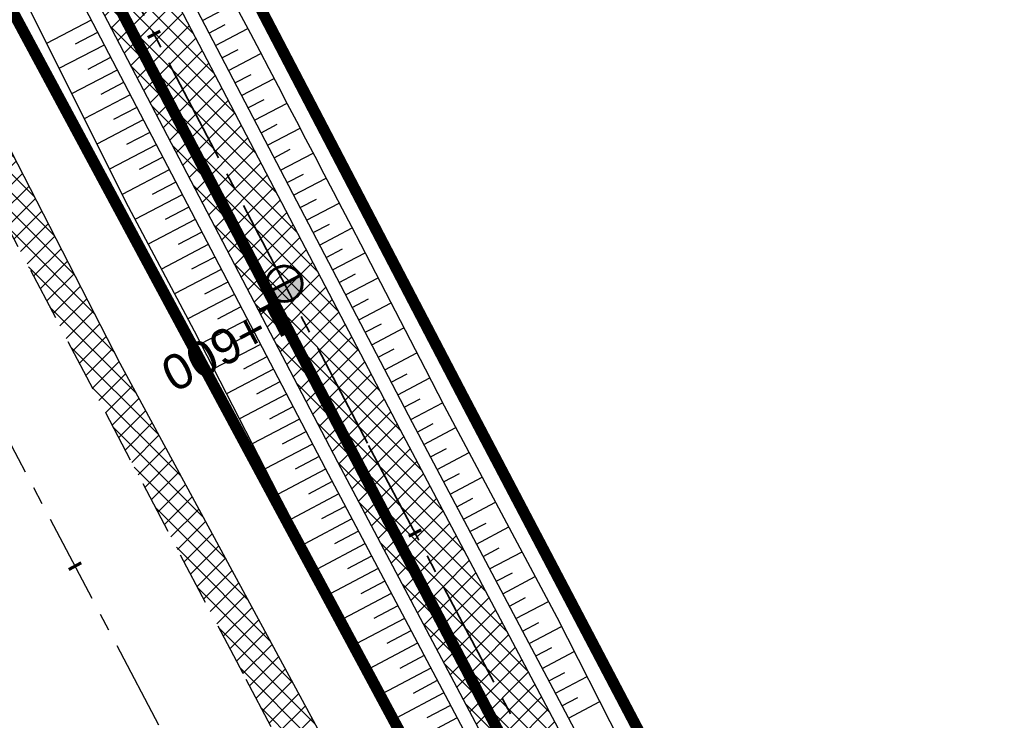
# Model space of a CAD drawing. Header units: metres. Extents: x 7529682 to 7533751, y 5721195 to 5727842.
# Tile 112 of 179: x 7530455 to 7530490, y 5726368 to 5726393. Entities that reach past the tile are written whole.
import ezdxf

# ---------------------------------------------------------------- set-up
doc = ezdxf.new("R2010")
doc.units = ezdxf.units.M
for name, pattern in [('817-dzialki-09-05-04$0$HIDDEN', [0.375, 0.25, -0.125]), ('ACAD_ISO05W100', [33, 24, -3, 0, -3, 0, -3]), ('CENTER', [50.8, 31.75, -6.35, 6.35, -6.35]), ('CENTER2', [28.575, 19.05, -3.175, 3.175, -3.175]), ('HIDDEN', [9.525, 6.35, -3.175])]:
    doc.linetypes.add(name, pattern=pattern)
for name, color, linetype in [('C-DROGI-SYTUACJA', 7, 'Continuous'), ('C-DROGI-SYTUACJA-ETYKIETY', 7, 'Continuous'), ('D-hatch-pobocza', 131, 'Continuous'), ('D-pobocza', 60, 'Continuous'), ('D-rowy', 160, 'Continuous'), ('D-skarpa', 2, 'Continuous'), ('D-skarpa-kreskowanie', 2, 'Continuous')]:
    doc.layers.add(name, color=color, linetype=linetype)
for name, color, linetype, lineweight, true_color in [('D-ewidencja-numery', 7, 'Continuous', 50, 0x40ff00), ('D-hatch-ciag-pieszo-rowerowy', 7, 'Continuous', 13, 0xff9f80), ('D-LR-etap-III', 7, '817-dzialki-09-05-04$0$HIDDEN', 50, 0x00008f)]:
    doc.layers.add(name, color=color, linetype=linetype, lineweight=lineweight, true_color=true_color)
for name, color, linetype, lineweight in [('D-krawędzie', 3, 'Continuous', 30), ('D-obrzeża', 2, 'Continuous', 30), ('D-oś', 10, 'CENTER', 30), ('D-pas-drogowy', 7, 'ACAD_ISO05W100', 50)]:
    doc.layers.add(name, color=color, linetype=linetype, lineweight=lineweight)
doc.layers.add('poprzeczki', color=7, linetype='Continuous', true_color=0x0000c7)
doc.styles.get("Standard").update_dxf_attribs({"font": 'arial.ttf'})
pattern_1 = [(45, (0, 0), (-0.33675960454, 0.33675960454), []), (135, (0, 0), (-0.33675960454, -0.33675960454), [])]

# ---------------------------------------------------------------- blocks, each defined once
blk = doc.blocks.new('AeccTickLine')
at = {"color": 0, "linetype": 'ByBlock', "lineweight": -2}
blk.add_line((0, 1), (0, -1), dxfattribs=at)
blk = doc.blocks.new('kilometraz')
at = {"linetype": 'ByBlock', "lineweight": -2}
blk.add_hatch(color=0, dxfattribs=at).paths.add_polyline_path([(0, -0.28125, 0.41421356), (0.28125, 0, 0.41421356), (0, 0.28125)])
at = {"color": 0, "linetype": 'ByBlock', "lineweight": -2}
blk.add_line((0, 0.28125), (0, -0.28125), dxfattribs=at)
blk.add_circle((0, 0), 0.28125, dxfattribs=at)

msp = doc.modelspace()

# ---------------------------------------------------------------- hatches: boundary and pattern name
at = {"layer": 'D-hatch-ciag-pieszo-rowerowy'}
h = msp.add_hatch(dxfattribs=at)
h.set_pattern_fill('ANSI37', color=256, scale=0.15, style=0)
h.set_pattern_definition(pattern_1)
h.paths.add_polyline_path([(7530404.057, 5726502.584), (7530380.911, 5726546.861), (7530371.746, 5726564.106), (7530368.841, 5726564.244), (7530378.7, 5726545.696), (7530401.842, 5726501.425), (7530423.333, 5726460.444), (7530443.712, 5726421.565), (7530466.681, 5726377.574), (7530482.337, 5726347.963), (7530485.291, 5726347.724), (7530468.894, 5726378.737), (7530445.927, 5726422.724), (7530425.547, 5726461.605)])
at = {"layer": 'D-hatch-pobocza'}
h = msp.add_hatch(dxfattribs=at)
h.set_pattern_fill('ANSI37', color=256, scale=0.15, style=0)
h.set_pattern_definition(pattern_1)
h.paths.add_polyline_path([(7530484.05, 5726334.34), (7530471.92, 5726357.11), (7530458.95, 5726381.07), (7530447.57, 5726403.23), (7530435.55, 5726425.46), (7530424.34, 5726446.96), (7530408.22, 5726477.68), (7530396.72, 5726499.26), (7530381.74, 5726527.87), (7530371.44, 5726547.5), (7530359.58, 5726569.81), (7530349.42, 5726588.72), (7530332.29, 5726621.37), (7530323.72, 5726638.05), (7530306.54, 5726670.82), (7530298.56, 5726686.33), (7530287.26, 5726707.54), (7530284.291, 5726713.261), (7530282.67, 5726712.404), (7530284.501, 5726708.94), (7530291.376, 5726695.94), (7530296.046, 5726687.107), (7530304.464, 5726671.187), (7530316.604, 5726648.181), (7530333.058, 5726617.014), (7530350.004, 5726585.006), (7530367.258, 5726552.316), (7530385.763, 5726517.235), (7530404.054, 5726482.546), (7530421.087, 5726450.182), (7530442.442, 5726409.661), (7530463.421, 5726369.85), (7530489.269, 5726320.828), (7530506.412, 5726288.291), (7530524.315, 5726254.784), (7530540.549, 5726224.891), (7530548.273, 5726210.669), (7530551.697, 5726207.035), (7530543.21, 5726222.9), (7530538.34, 5726232.11), (7530533.7, 5726240.35), (7530511.95, 5726280.97), (7530499.24, 5726305.31)])

# ---------------------------------------------------------------- linework, layer by layer
at = {"layer": 'C-DROGI-SYTUACJA', "color": 10, "linetype": 'CENTER2', "lineweight": 35, "ltscale": 0.2}
msp.add_lwpolyline([(7530424.44, 5726461.025), (7530444.82, 5726422.144), (7530467.787, 5726378.156), (7530487.261, 5726341.324), (7530506.418, 5726305.122), (7530526.989, 5726265.744), (7530541.922, 5726236.64), (7530552.763, 5726216.63, 0.020438), (7530554.436, 5726213.822), (7530562.078, 5726202.113, -0.024166), (7530564.031, 5726198.778), (7530567.392, 5726192.349, -0.021495), (7530568.851, 5726189.237), (7530572.059, 5726181.558, 0.022535), (7530573.596, 5726178.299), (7530581.269, 5726163.764, 0.096558), (7530584.871, 5726159.294), (7530589.549, 5726155.354, -0.108108), (7530591.633, 5726152.643), (7530599.06, 5726136.869, -0.193566)], format="xyb", dxfattribs=at)
at = {"layer": 'D-ewidencja-numery', "color": 12, "ltscale": 15, "true_color": 0xc70000}
msp.add_lwpolyline([(7530427.465, 5726462.62), (7530447.928, 5726424.388), (7530471.127, 5726379.921), (7530490.501, 5726343.033), (7530509.499, 5726306.733), (7530529.89, 5726267.244), (7530543.852, 5726238.99), (7530554.809, 5726218.944), (7530559.027, 5726212.223), (7530563.061, 5726206.41), (7530566.934, 5726200.464), (7530569.771, 5726194.902), (7530571.473, 5726191.282), (7530572.839, 5726188.025), (7530575.295, 5726182.035), (7530579.737, 5726173.306), (7530583.3, 5726167.41), (7530583.3, 5726167.41), (7530583.3, 5726167.41)], dxfattribs=at)
at = {"layer": 'D-krawędzie', "linetype": 'HIDDEN', "ltscale": 0.3}
msp.add_lwpolyline([(7530263.782, 5726749.287), (7530270.196, 5726737.096), (7530272.433, 5726732.819), (7530276.009, 5726725.598), (7530279.7, 5726718.02), (7530284.501, 5726708.94), (7530291.376, 5726695.94), (7530296.046, 5726687.107), (7530304.464, 5726671.187), (7530316.604, 5726648.181), (7530333.058, 5726617.014), (7530350.004, 5726585.006), (7530367.258, 5726552.316), (7530385.763, 5726517.235), (7530404.054, 5726482.546), (7530421.087, 5726450.182), (7530442.442, 5726409.661), (7530463.421, 5726369.85), (7530489.269, 5726320.828), (7530506.412, 5726288.291), (7530524.315, 5726254.784), (7530540.549, 5726224.891), (7530548.24, 5726210.73)], dxfattribs=at)
at = {"layer": 'D-LR-etap-III', "ltscale": 10, "flags": 128}
msp.add_lwpolyline([(7531750.474, 5723895.103, 0.4, 0.4, 0), (7531750.505, 5723895.13, 0.4, 0.4, 0), (7531682.71, 5724022.92, 0.4, 0.4, 0), (7531619.177, 5724147.204, 0.4, 0.4, 0), (7531592.309, 5724198.489, 0.4, 0.4, 0), (7531553.264, 5724272.919, 0.4, 0.4, 0), (7531504.02, 5724366.79, 0.4, 0.4, 0), (7531482.09, 5724407.62, 0.4, 0.4, 0), (7531412.35, 5724541.183, 0.4, 0.4, 0), (7531388.464, 5724586.93, 0.4, 0.4, 0), (7531345.12, 5724669.94, 0.4, 0.4, 0), (7531127.66, 5725081.67, 0.4, 0.4, 0), (7531059.253, 5725211.041, 0.4, 0.4, 0), (7531008.007, 5725307.954, 0.4, 0.4, 0), (7530964.182, 5725390.836, 0.4, 0.4, 0), (7530914.557, 5725484.684, 0.4, 0.4, 0), (7530865.243, 5725577.494, 0.4, 0.4, 0), (7530840.085, 5725624.059, 0.4, 0.4, 0), (7530802.56, 5725694.925, 0.4, 0.4, 0), (7530755.54, 5725787.51, 0.4, 0.4, 0), (7530708.718, 5725876.303, 0.4, 0.4, 0), (7530695.12, 5725902.09, 0.4, 0.4, 0), (7530642.914, 5726001.078, 0.4, 0.4, 0), (7530634.935, 5726016.147, 0.4, 0.4, 0), (7530610.82, 5726061.93, 0.4, 0.4, 0), (7530610.82, 5726061.93, 0.4, 0.4, 0), (7530607.21, 5726063.51, 0.4, 0.4, 0), (7530597.42, 5726080.68, 0.4, 0.4, 0), (7530591.16, 5726088.44, 0.4, 0.4, 0), (7530581.28, 5726107.21, 0.4, 0.4, 0), (7530571.29, 5726130.56, 0.4, 0.4, 0), (7530549.555, 5726171.527, 0.4, 0.4, 0), (7530531.014, 5726206.474, 0.4, 0.4, 0), (7530516.461, 5726236.017, 0.4, 0.4, 0), (7530500.799, 5726266.141, 0.4, 0.4, 0), (7530491.35, 5726283.94, 0.4, 0.4, 0), (7530482.4, 5726303.41, 0.4, 0.4, 0), (7530482.4, 5726303.41, 0.4, 0.4, 0), (7530450.41, 5726357.28, 0.4, 0.4, 0), (7530397.759, 5726458.5, 0.4, 0.4, 0), (7530334.708, 5726583.665, 0.4, 0.4, 0), (7530303.939, 5726645.168, 0.4, 0.4, 0), (7530300.51, 5726651.778, 0.4, 0.4, 0), (7530289.214, 5726671.967, 0.4, 0.4, 0), (7530281.54, 5726685.57, 0.4, 0.4, 0), (7530261.371, 5726724.163, 0.4, 0.4, 0), (7530254.03, 5726738.21, 0.4, 0.4, 0), (7530197.22, 5726845.06, 0.4, 0.4, 0), (7530194.71, 5726849.15, 0.4, 0.4, 0), (7530195.92, 5726850.75, 0.4, 0.4, 0), (7530170.547, 5726892.961, 0.4, 0.4, 0), (7530143.175, 5726945.066, 0.4, 0.4, 0), (7530105.06, 5727018.32, 0.4, 0.4, 0), (7530100.06, 5727027.16, 0.4, 0.4, 0), (7530062.319, 5727099.625, 0.4, 0.4, 0), (7530015.379, 5727189.42, 0.4, 0.4, 0), (7529983.208, 5727250.207, 0.4, 0.4, 0), (7529953.284, 5727306.747, 0.4, 0.4, 0), (7529900.671, 5727406.159, 0.4, 0.4, 0), (7529890.63, 5727425.131, 0.4, 0.4, 0), (7529875.155, 5727454.426, 0.4, 0.4, 0), (7529857.56, 5727487.787, 0.4, 0.4, 0), (7529835.194, 5727530.193, 0.4, 0.4, 0), (7529811.741, 5727574.662, 0.4, 0.4, 0), (7529792.102, 5727611.923, 0.4, 0.4, 0), (7529768.066, 5727657.47, 0.4, 0.4, 0), (7529755.211, 5727682.131, 0.4, 0.4, 0), (7529753.31, 5727681.13, 0.4, 0.4, 0), (7529739.21, 5727707.77, 0.4, 0.4, 0), (7529735.395, 5727711.252, 0.4, 0.4, 0), (7529725.42, 5727730.2, 0.4, 0.4, 0), (7529723.55, 5727729.88, 0.4, 0.4, 0), (7529695.567, 5727782.932, 0.4, 0.4, 0), (7529717.68, 5727794.024, 0.4, 0.4, 0), (7529736.275, 5727758.647, 0.4, 0.4, 0), (7529736.275, 5727758.647, 0.4, 0.4, 0), (7529744.511, 5727750.406, 0.4, 0.4, 0), (7529744.511, 5727750.406, 0.4, 0.4, 0), (7529750.283, 5727738.55, 0.4, 0.4, 0), (7529777.109, 5727687.569, 0.4, 0.4, 0), (7529796.515, 5727651.33, 0.4, 0.4, 0), (7529814.938, 5727616.793, 0.4, 0.4, 0), (7529839.007, 5727572.304, 0.4, 0.4, 0), (7529860.618, 5727532.509, 0.4, 0.4, 0), (7529882.349, 5727491.504, 0.4, 0.4, 0), (7529904.865, 5727449.096, 0.4, 0.4, 0), (7529920.747, 5727418.885, 0.4, 0.4, 0), (7529946.677, 5727368.547, 0.4, 0.4, 0), (7529972.025, 5727320.573, 0.4, 0.4, 0), (7529987.74, 5727290.153, 0.4, 0.4, 0), (7529996.497, 5727273.662, 0.4, 0.4, 0), (7530017.541, 5727234.203, 0.4, 0.4, 0), (7530033.054, 5727204.864, 0.4, 0.4, 0), (7530051.623, 5727170.223, 0.4, 0.4, 0), (7530069.277, 5727137.016, 0.4, 0.4, 0), (7530089.385, 5727097.534, 0.4, 0.4, 0), (7530109.713, 5727060.747, 0.4, 0.4, 0), (7530136.77, 5727011.64, 0.4, 0.4, 0), (7530162.447, 5726962.744, 0.4, 0.4, 0), (7530187.674, 5726916.992, 0.4, 0.4, 0), (7530207.821, 5726879.335, 0.4, 0.4, 0), (7530230.626, 5726834.519, 0.4, 0.4, 0), (7530262.288, 5726776.618, 0.4, 0.4, 0), (7530277.51, 5726760.213, 0.4, 0.4, 0), (7530286.037, 5726744.107, 0.4, 0.4, 0), (7530288.097, 5726735.884, 0.4, 0.4, 0), (7530290.394, 5726725.047, 0.4, 0.4, 0), (7530296.177, 5726713.583, 0.4, 0.4, 0), (7530302.726, 5726701.182, 0.4, 0.4, 0), (7530325.685, 5726657.466, 0.4, 0.4, 0), (7530343.244, 5726623.649, 0.4, 0.4, 0), (7530360.23, 5726591.747, 0.4, 0.4, 0), (7530383.209, 5726548.059, 0.4, 0.4, 0), (7530406.018, 5726503.606, 0.4, 0.4, 0), (7530427.465, 5726462.62, 0.4, 0.4, 0), (7530447.928, 5726424.388, 0.4, 0.4, 0), (7530471.127, 5726379.921, 0.4, 0.4, 0), (7530490.501, 5726343.033, 0.4, 0.4, 0), (7530509.499, 5726306.733, 0.4, 0.4, 0), (7530529.89, 5726267.244, 0.4, 0.4, 0), (7530543.852, 5726238.99, 0.4, 0.4, 0), (7530554.809, 5726218.944, 0.4, 0.4, 0), (7530559.027, 5726212.223, 0.4, 0.4, 0), (7530563.061, 5726206.41, 0.4, 0.4, 0), (7530566.934, 5726200.464, 0.4, 0.4, 0), (7530569.771, 5726194.902, 0.4, 0.4, 0), (7530571.473, 5726191.282, 0.4, 0.4, 0), (7530572.839, 5726188.025, 0.4, 0.4, 0), (7530575.295, 5726182.035, 0.4, 0.4, 0), (7530579.737, 5726173.306, 0.4, 0.4, 0), (7530583.3, 5726167.41, 0.4, 0.4, 0), (7530593.4, 5726163.33, 0.4, 0.4, 0), (7530598.618, 5726155.264, 0.4, 0.4, 0), (7530608.258, 5726140.497, 0.4, 0.4, 0), (7530603.27, 5726136.83, 0.4, 0.4, 0), (7530606.53, 5726131.84, 0.4, 0.4, 0), (7530604.239, 5726124.217, 0.4, 0.4, 0), (7530605.847, 5726121.63, 0.4, 0.4, 0), (7530608.972, 5726116.164, 0.4, 0.4, 0), (7530618.114, 5726097.791, 0.4, 0.4, 0), (7530651.213, 5726034.96, 0.4, 0.4, 0), (7530670.244, 5725998.611, 0.4, 0.4, 0), (7530698.075, 5725945.953, 0.4, 0.4, 0), (7530716.506, 5725911.305, 0.4, 0.4, 0), (7530735.223, 5725875.667, 0.4, 0.4, 0), (7530752.504, 5725842.155, 0.4, 0.4, 0), (7530778.311, 5725793.501, 0.4, 0.4, 0), (7530797.5, 5725756.382, 0.4, 0.4, 0), (7530812.519, 5725728.289, 0.4, 0.4, 0), (7530820.039, 5725713.16, 0.4, 0.4, 0), (7530822.422, 5725710.194, 0.4, 0.4, 0), (7530833.155, 5725688.801, 0.4, 0.4, 0), (7530849.629, 5725656.159, 0.4, 0.4, 0), (7530867.983, 5725621.964, 0.4, 0.4, 0), (7530872.63, 5725612.888, 0.4, 0.4, 0), (7530880.354, 5725597.595, 0.4, 0.4, 0), (7530883.839, 5725593.389, 0.4, 0.4, 0), (7530891.782, 5725587.763, 0.4, 0.4, 0), (7530895.039, 5725584.281, 0.4, 0.4, 0), (7530897.034, 5725580.941, 0.4, 0.4, 0), (7530900.952, 5725579.946, 0.4, 0.4, 0), (7530904.81, 5725571.977, 0.4, 0.4, 0), (7530903.682, 5725568.566, 0.4, 0.4, 0), (7530908.901, 5725558.845, 0.4, 0.4, 0), (7530910.252, 5725545.672, 0.4, 0.4, 0), (7530912.873, 5725538.646, 0.4, 0.4, 0), (7530945.278, 5725478.464, 0.4, 0.4, 0), (7530959.692, 5725450.246, 0.4, 0.4, 0), (7531002.827, 5725368.192, 0.4, 0.4, 0), (7531044.704, 5725290.314, 0.4, 0.4, 0), (7531064.099, 5725253.213, 0.4, 0.4, 0), (7531083.01, 5725216.678, 0.4, 0.4, 0), (7531113.013, 5725158.466, 0.4, 0.4, 0), (7531137.364, 5725113.071, 0.4, 0.4, 0), (7531150.831, 5725086.712, 0.4, 0.4, 0), (7531159.746, 5725076.641, 0.4, 0.4, 0), (7531166.31, 5725074.58, 0.4, 0.4, 0), (7531172.29, 5725062.58, 0.4, 0.4, 0), (7531170.59, 5725055.606, 0.4, 0.4, 0), (7531173.733, 5725044.081, 0.4, 0.4, 0), (7531215.342, 5724964.86, 0.4, 0.4, 0), (7531238.054, 5724921.685, 0.4, 0.4, 0), (7531262.39, 5724875.283, 0.4, 0.4, 0), (7531295.587, 5724811.266, 0.4, 0.4, 0), (7531348.488, 5724712.363, 0.4, 0.4, 0), (7531363.741, 5724682.684, 0.4, 0.4, 0), (7531366.987, 5724675.865, 0.4, 0.4, 0), (7531382.541, 5724646.111, 0.4, 0.4, 0), (7531401.299, 5724610.875, 0.4, 0.4, 0), (7531428.965, 5724558.862, 0.4, 0.4, 0), (7531449.111, 5724520.398, 0.4, 0.4, 0), (7531477.293, 5724465.831, 0.4, 0.4, 0), (7531500.996, 5724421.113, 0.4, 0.4, 0), (7531512.122, 5724400.549, 0.4, 0.4, 0), (7531513.782, 5724396.757, 0.4, 0.4, 0), (7531526.32, 5724379.39, 0.4, 0.4, 0), (7531566.784, 5724302.736, 0.4, 0.4, 0), (7531612.277, 5724225.61, 0.4, 0.4, 0), (7531620.493, 5724210.548, 0.4, 0.4, 0), (7531631.578, 5724196.258, 0.4, 0.4, 0), (7531653.484, 5724152.434, 0.4, 0.4, 0), (7531661.151, 5724128.494, 0.4, 0.4, 0), (7531673.881, 5724101.186, 0.4, 0.4, 0), (7531684.691, 5724081.184, 0.4, 0.4, 0), (7531699.212, 5724051.17, 0.4, 0.4, 0), (7531704.034, 5724040.584, 0.4, 0.4, 0), (7531704.034, 5724040.584, 0.4, 0.4, 0), (7531703.913, 5724037.17, 0.4, 0.4, 0), (7531736.42, 5723969.232, 0.4, 0.4, 0), (7531738.285, 5723967.699, 0.4, 0.4, 0), (7531742.181, 5723962.346, 0.4, 0.4, 0), (7531744.286, 5723958.616, 0.4, 0.4, 0), (7531755.393, 5723944.193, 0.4, 0.4, 0), (7531758.69, 5723936.76, 0.4, 0.4, 0), (7531780.08, 5723929.25, 0.4, 0.4, 0), (7531792.612, 5723906.338, 0.4, 0.4, 0), (7531792.612, 5723906.338, 0.4, 0.4, 0), (7531756.962, 5723883.055, 0.4, 0.4, 0), (7531750.46, 5723895.13, 0.4, 0.4, 0), (7531750.46, 5723895.13, 0, 0, 0)], format="xyseb", dxfattribs=at)
at = {"layer": 'D-obrzeża'}
for points in [[(7530425.547, 5726461.605), (7530445.927, 5726422.724), (7530468.894, 5726378.737), (7530488.366, 5726341.909), (7530507.524, 5726305.704), (7530528.099, 5726266.319), (7530543.028, 5726237.223), (7530553.837, 5726217.27, 0.020438), (7530555.511, 5726214.462), (7530563.158, 5726202.745, -0.024166), (7530565.111, 5726199.411), (7530568.325, 5726193.262, -0.021495), (7530570.15, 5726189.371), (7530573.016, 5726182.508, 0.022535), (7530574.938, 5726178.434), (7530582.467, 5726164.173, 0.144123), (7530586.407, 5726160.127), (7530591.402, 5726157.316, -0.143266), (7530593.364, 5726155.308), (7530594.228, 5726153.684)], [(7530423.333, 5726460.444), (7530443.712, 5726421.565), (7530466.681, 5726377.574), (7530486.156, 5726340.739), (7530505.312, 5726304.54), (7530525.878, 5726265.169), (7530540.816, 5726236.057), (7530551.688, 5726215.99, 0.020438), (7530553.361, 5726213.182), (7530560.998, 5726201.48, -0.024166), (7530562.951, 5726198.146), (7530566.06, 5726192.199, -0.021495), (7530567.884, 5726188.309), (7530570.753, 5726181.44, 0.022535), (7530572.675, 5726177.366), (7530580.714, 5726162.138, 0.101584), (7530584.546, 5726157.479), (7530584.686, 5726157.365, -0.100735), (7530588.495, 5726152.75), (7530588.874, 5726152.037)]]:
    msp.add_lwpolyline(points, format="xyb", dxfattribs=at)
at = {"layer": 'D-oś', "ltscale": 0.1}
msp.add_lwpolyline([(7530594.845, 5726110.895), (7530540.21, 5726214.45), (7530503.32, 5726286.651), (7530486.173, 5726319.196), (7530460.325, 5726368.218), (7530439.346, 5726408.03), (7530417.989, 5726448.552), (7530400.958, 5726480.914), (7530382.667, 5726515.602), (7530364.162, 5726550.682), (7530346.91, 5726583.371), (7530329.964, 5726615.378), (7530313.508, 5726646.548), (7530301.37, 5726669.551), (7530292.952, 5726685.471), (7530288.281, 5726694.304), (7530281.407, 5726707.304), (7530276.579, 5726716.435), (7530272.867, 5726724.055), (7530269.314, 5726731.231), (7530267.097, 5726735.47), (7530260.688, 5726747.65), (7530256.664, 5726755.22)], dxfattribs=at)
at = {"layer": 'D-pas-drogowy', "ltscale": 0.2, "flags": 128}
msp.add_lwpolyline([(7531633.019, 5724182.834, 0.4, 0.4, 0), (7531617.559, 5724211.608, 0.4, 0.4, 0), (7531566.784, 5724302.736, 0.4, 0.4, 0), (7531538.419, 5724356.47, 0.4, 0.4, 0), (7531526.32, 5724379.39, 0.4, 0.4, 0), (7531516.102, 5724393.607, 0.4, 0.4, 0.001485), (7531513.78, 5724396.838, 0.4, 0.4, 0), (7531501.87, 5724413.41, 0.4, 0.4, 0), (7531474.926, 5724464.508, 0.4, 0.4, 0), (7531446.2, 5724518.992, 0.4, 0.4, 0), (7531424.962, 5724559.262, 0.4, 0.4, 0), (7531398.444, 5724609.566, 0.4, 0.4, 0), (7531379.647, 5724645.216, 0.4, 0.4, 0), (7531365.23, 5724672.56, 0.4, 0.4, 0), (7531341.306, 5724717.915, 0.4, 0.4, 0), (7531312.9, 5724771.789, 0.4, 0.4, 0), (7531292.591, 5724810.307, 0.4, 0.4, 0), (7531259.392, 5724873.271, 0.4, 0.4, 0), (7531233.74, 5724921.923, 0.4, 0.4, 0), (7531203.073, 5724980.092, 0.4, 0.4, 0), (7531173.471, 5725036.225, 0.4, 0.4, 0), (7531168.27, 5725046.09, 0.4, 0.4, 0), (7531172.29, 5725062.58, 0.4, 0.4, 0), (7531166.31, 5725074.58, 0.4, 0.4, 0), (7531150.32, 5725079.6, 0.4, 0.4, 0), (7531141.5, 5725096.43, 0.4, 0.4, 0), (7531109.312, 5725157.814, 0.4, 0.4, 0), (7531086.641, 5725201.048, 0.4, 0.4, 0), (7531059.198, 5725253.384, 0.4, 0.4, 0), (7531028.207, 5725312.489, 0.4, 0.4, 0), (7530999.105, 5725367.99, 0.4, 0.4, 0), (7530956.248, 5725449.725, 0.4, 0.4, 0), (7530924.398, 5725510.464, 0.4, 0.4, 0), (7530897.51, 5725561.74, 0.4, 0.4, 0), (7530894.46, 5725566.14, 0.4, 0.4, 0), (7530892.16, 5725570.49, 0.4, 0.4, 0), (7530869.363, 5725613.307, 0.4, 0.4, 0), (7530861.694, 5725627.705, 0.4, 0.4, 0), (7530852.74, 5725644.52, 0.4, 0.4, 0), (7530831.51, 5725684.2, 0.4, 0.4, 0), (7530811.13, 5725722.52, 0.4, 0.4, 0), (7530792.348, 5725757.941, 0.4, 0.4, 0), (7530768.03, 5725803.8, 0.4, 0.4, 0), (7530748.769, 5725840.179, 0.4, 0.4, 0), (7530727.7, 5725879.97, 0.4, 0.4, 0), (7530712.098, 5725909.545, 0.4, 0.4, 0), (7530693.644, 5725944.645, 0.4, 0.4, 0), (7530665.702, 5725997.539, 0.4, 0.4, 0), (7530641.76, 5726042.88, 0.4, 0.4, 0), (7530616.5, 5726091.48, 0.4, 0.4, 0), (7530604.628, 5726114.32, 0.4, 0.4, -0.007763), (7530602.5, 5726118.43, 0.4, 0.4, 0), (7530603.992, 5726123.395, 0.4, 0.4, 0), (7530606.53, 5726131.84, 0.4, 0.4, 0), (7530603.27, 5726136.83, 0.4, 0.4, 0), (7530593.776, 5726151.369, 0.4, 0.4, 0), (7530590.203, 5726156.84, 0.4, 0.4, 0), (7530583.3, 5726167.41, 0.4, 0.4, 0), (7530580.578, 5726170.428, 0.4, 0.4, 0), (7530575.85, 5726175.67, 0.4, 0.4, 0), (7530569.01, 5726186.66, 0.4, 0.4, 0), (7530562.555, 5726199.189, 0.4, 0.4, 0), (7530555.67, 5726211.39, 0.4, 0.4, 0), (7530548.29, 5726224.23, 0.4, 0.4, 0), (7530540.58, 5726237.71, 0.4, 0.4, 0), (7530532.68, 5726252.65, 0.4, 0.4, 0), (7530524.06, 5726269.35, 0.4, 0.4, 0), (7530502.82, 5726309.91, 0.4, 0.4, 0), (7530488.83, 5726336.63, 0.4, 0.4, 0), (7530466.03, 5726380.16, 0.4, 0.4, 0), (7530438.47, 5726432.77, 0.4, 0.4, 0), (7530424.53, 5726459.09, 0.4, 0.4, 0), (7530401.63, 5726502.97, 0.4, 0.4, 0), (7530383.38, 5726538.06, 0.4, 0.4, 0), (7530353.97, 5726593.52, 0.4, 0.4, 0), (7530338.47, 5726622.74, 0.4, 0.4, 0), (7530322.01, 5726653.88, 0.4, 0.4, 0), (7530297.54, 5726700.33, 0.4, 0.4, 0), (7530287.38, 5726719.6, 0.4, 0.4, 0), (7530285.95, 5726722.316, 0.4, 0.4, 0), (7530280.26, 5726733.12, 0.4, 0.4, 0), (7530266.73, 5726758.74, 0.4, 0.4, 0), (7530260.42, 5726770.47, 0.4, 0.4, 0), (7530253.25, 5726783.82, 0.4, 0.4, 0), (7530244.95, 5726799.33, 0.4, 0.4, 0), (7530239.39, 5726808.49, 0.4, 0.4, 0), (7530238.29, 5726807.9, 0.4, 0.4, 0), (7530218.11, 5726850.67, 0.4, 0.4, 0), (7530175.907, 5726928.168, 0.4, 0.4, 0), (7530096.68, 5727076.15, 0.4, 0.4, 0), (7530094.68, 5727079.89, 0.4, 0.4, 0), (7530064.597, 5727135.523, 0.4, 0.4, 0), (7530046.731, 5727168.892, 0.4, 0.4, 0), (7530025.803, 5727208.461, 0.4, 0.4, 0), (7530012.847, 5727232.979, 0.4, 0.4, 0), (7529994.15, 5727268.45, 0.4, 0.4, 0), (7529981.671, 5727291.93, 0.4, 0.4, 0), (7529949.89, 5727351.73, 0.4, 0.4, 0), (7529924.75, 5727399.03, 0.4, 0.4, 0), (7529915.516, 5727417.1, 0.4, 0.4, 0), (7529885.83, 5727475.19, 0.4, 0.4, 0), (7529862.56, 5727519.97, 0.4, 0.4, 0), (7529852.985, 5727538.191, 0.4, 0.4, 0), (7529836.513, 5727569.511, 0.4, 0.4, 0), (7529815.369, 5727609.141, 0.4, 0.4, 0), (7529792.795, 5727651.247, 0.4, 0.4, 0), (7529774.199, 5727685.858, 0.4, 0.4, 0), (7529746.966, 5727736.059, 0.4, 0.4, 0), (7529733.92, 5727757.62, 0.4, 0.4, 0), (7529708.607, 5727806.389, 0.4, 0.4, 0), (7529688.492, 5727796.345, 0.4, 0.4, 0), (7529723.55, 5727729.88, 0.4, 0.4, 0), (7529725.42, 5727730.2, 0.4, 0.4, 0), (7529735.38, 5727711.28, 0.4, 0.4, 0), (7529739.21, 5727707.77, 0.4, 0.4, 0), (7529753.31, 5727681.13, 0.4, 0.4, 0), (7529755.178, 5727682.114, 0.4, 0.4, 0), (7529792.102, 5727611.923, 0.4, 0.4, 0), (7529811.741, 5727574.662, 0.4, 0.4, 0), (7529835.194, 5727530.193, 0.4, 0.4, 0), (7529857.56, 5727487.787, 0.4, 0.4, 0), (7529875.155, 5727454.426, 0.4, 0.4, 0), (7529890.63, 5727425.131, 0.4, 0.4, 0), (7529900.671, 5727406.159, 0.4, 0.4, 0), (7529953.284, 5727306.747, 0.4, 0.4, 0), (7529983.208, 5727250.207, 0.4, 0.4, 0), (7530015.379, 5727189.42, 0.4, 0.4, 0), (7530062.319, 5727099.625, 0.4, 0.4, 0), (7530100.06, 5727027.16, 0.4, 0.4, 0), (7530105.06, 5727018.32, 0.4, 0.4, 0), (7530143.175, 5726945.066, 0.4, 0.4, 0), (7530170.547, 5726892.961, 0.4, 0.4, 0), (7530195.92, 5726850.75, 0.4, 0.4, 0), (7530194.71, 5726849.15, 0.4, 0.4, 0), (7530197.22, 5726845.06, 0.4, 0.4, 0), (7530254.03, 5726738.21, 0.4, 0.4, 0), (7530261.371, 5726724.163, 0.4, 0.4, 0), (7530281.54, 5726685.57, 0.4, 0.4, 0), (7530289.214, 5726671.967, 0.4, 0.4, 0), (7530300.51, 5726651.778, 0.4, 0.4, 0), (7530303.939, 5726645.168, 0.4, 0.4, 0), (7530334.708, 5726583.665, 0.4, 0.4, 0), (7530397.759, 5726458.5, 0.4, 0.4, 0), (7530450.41, 5726357.28, 0.4, 0.4, 0), (7530482.4, 5726303.41, 0.4, 0.4, 0), (7530483.688, 5726301.003, 0.4, 0.4, 0), (7530491.35, 5726283.94, 0.4, 0.4, 0), (7530512.67, 5726243.78, 0.4, 0.4, 0), (7530529.43, 5726209.46, 0.4, 0.4, 0), (7530571.29, 5726130.56, 0.4, 0.4, 0), (7530581.28, 5726107.21, 0.4, 0.4, 0), (7530591.16, 5726088.44, 0.4, 0.4, 0), (7530597.42, 5726080.68, 0.4, 0.4, 0), (7530607.21, 5726063.51, 0.4, 0.4, 0), (7530610.82, 5726061.93, 0.4, 0.4, 0), (7530634.935, 5726016.147, 0.4, 0.4, 0), (7530642.914, 5726001.078, 0.4, 0.4, 0), (7530695.12, 5725902.09, 0.4, 0.4, 0), (7530708.718, 5725876.303, 0.4, 0.4, 0), (7530755.54, 5725787.51, 0.4, 0.4, 0), (7530802.56, 5725694.925, 0.4, 0.4, 0), (7530840.085, 5725624.059, 0.4, 0.4, 0), (7530865.243, 5725577.494, 0.4, 0.4, 0), (7530914.557, 5725484.684, 0.4, 0.4, 0), (7530964.182, 5725390.836, 0.4, 0.4, 0), (7531008.007, 5725307.954, 0.4, 0.4, 0), (7531059.253, 5725211.041, 0.4, 0.4, 0), (7531127.66, 5725081.67, 0.4, 0.4, 0), (7531345.12, 5724669.94, 0.4, 0.4, 0), (7531388.464, 5724586.93, 0.4, 0.4, 0), (7531412.35, 5724541.183, 0.4, 0.4, 0), (7531482.09, 5724407.62, 0.4, 0.4, 0), (7531504.02, 5724366.79, 0.4, 0.4, 0), (7531519.374, 5724337.52, 0.4, 0.4, 0), (7531563.749, 5724252.932, 0.4, 0.4, 0), (7531602.175, 5724179.681, 0.4, 0.4, 0), (7531619.177, 5724147.204, 0.4, 0.4, 0), (7531625.038, 5724135.635, 0.4, 0.4, 0), (7531656.796, 5724073.316, 0.4, 0.4, 0), (7531675.12, 5724037.36, 0.4, 0.4, 0), (7531682.71, 5724022.92, 0.4, 0.4, 0), (7531705.565, 5723979.811, 0.4, 0.4, 0), (7531736.606, 5723921.262, 0.4, 0.4, 0), (7531750.46, 5723895.13, 0.4, 0.4, 0), (7531740.77, 5723886.56, 0.4, 0.4, 0), (7531732.86, 5723885, 0.4, 0.4, 0), (7531722.18, 5723887.77, 0.4, 0.4, 0), (7531729.87, 5723862.17, 0.4, 0.4, 0), (7531742.92, 5723861.93, 0.4, 0.4, 0), (7531763.71, 5723859.52, 0.4, 0.4, 0), (7531768.42, 5723854.12, 0.4, 0.4, 0), (7531787.42, 5723817.97, 0.4, 0.4, 0), (7531795.57, 5723809.82, 0.4, 0.4, 0), (7531816.347, 5723819.85, 0.4, 0.4, 0), (7531816.347, 5723819.85, 0.4, 0.4, 0), (7531805.06, 5723843.23, 0.4, 0.4, 0), (7531803.61, 5723886.23, 0.4, 0.4, 0), (7531803.61, 5723886.23, 0.4, 0.4, 0), (7531780.08, 5723929.25, 0.4, 0.4, 0), (7531758.69, 5723936.76, 0.4, 0.4, 0), (7531749.359, 5723946.412, 0.4, 0.4, 0), (7531742.71, 5723953.29, 0.4, 0.4, 0), (7531735.177, 5723967.878, 0.4, 0.4, 0), (7531722.37, 5723992.68, 0.4, 0.4, 0), (7531705.042, 5724030.886, 0.4, 0.4, 0), (7531699.47, 5724043.17, 0.4, 0.4, 0), (7531692.69, 5724058.11, 0.4, 0.4, 0), (7531679.672, 5724084.017, 0.4, 0.4, 0), (7531674.55, 5724094.21, 0.4, 0.4, 0), (7531666.633, 5724114.003, 0.4, 0.4, 0), (7531649, 5724153.82, 0.4, 0.4, 0), (7531641.49, 5724149.34, 0.4, 0.4, 0), (7531626.04, 5724179.34, 0.4, 0.4, 0), (7531633.03, 5724182.84, 0, 0, 0)], format="xyseb", dxfattribs=at)
at = {"layer": 'D-pobocza'}
for points in [[(7530324.032, 5726655.814), (7530341.472, 5726622.699), (7530358.39, 5726590.299), (7530381.354, 5726547.095), (7530404.5, 5726502.816), (7530425.99, 5726461.837), (7530446.37, 5726422.955), (7530469.336, 5726378.97), (7530488.808, 5726342.142), (7530507.967, 5726305.936), (7530528.543, 5726266.549), (7530543.47, 5726237.456), (7530554.277, 5726217.509, 0.020438), (7530555.929, 5726214.736), (7530563.577, 5726203.019, -0.024166), (7530565.554, 5726199.643), (7530568.768, 5726193.493, -0.021495), (7530570.611, 5726189.564), (7530573.478, 5726182.701, 0.022535), (7530575.38, 5726178.667), (7530582.909, 5726164.407)], [(7530320.936, 5726654.183), (7530338.372, 5726621.074), (7530355.294, 5726588.668), (7530378.258, 5726545.463), (7530401.399, 5726501.193), (7530422.89, 5726460.212), (7530443.269, 5726421.333), (7530466.238, 5726377.342), (7530485.714, 5726340.506), (7530504.869, 5726304.308), (7530525.434, 5726264.939), (7530540.374, 5726235.824), (7530551.248, 5726215.751, 0.020438), (7530552.942, 5726212.908), (7530560.579, 5726201.207, -0.024166), (7530562.508, 5726197.914), (7530565.617, 5726191.967, -0.021495), (7530567.423, 5726188.116), (7530570.292, 5726181.248, 0.022535), (7530572.232, 5726177.133), (7530572.779, 5726176.098)]]:
    msp.add_lwpolyline(points, format="xyb", dxfattribs=at)
msp.add_lwpolyline([(7530548.273, 5726210.669), (7530551.697, 5726207.035), (7530543.21, 5726222.9), (7530538.34, 5726232.11), (7530533.7, 5726240.35), (7530511.95, 5726280.97), (7530499.24, 5726305.31), (7530484.05, 5726334.34), (7530471.92, 5726357.11), (7530458.95, 5726381.07), (7530447.57, 5726403.23), (7530435.55, 5726425.46), (7530424.34, 5726446.96)], dxfattribs=at)
at = {"layer": 'D-rowy', "linetype": 'HIDDEN', "ltscale": 0.1, "const_width": 0.4, "flags": 128}
msp.add_lwpolyline([(7530551.499, 5726212.267), (7530543.597, 5726226.236), (7530531.122, 5726249.92), (7530513.079, 5726284.072), (7530493.258, 5726321.227), (7530474.307, 5726357.907), (7530450.222, 5726402.72), (7530429.968, 5726441.454), (7530407.859, 5726483.738), (7530388.275, 5726520.931), (7530367.428, 5726560.809), (7530342.591, 5726608.109), (7530323.482, 5726644.276), (7530301.727, 5726686.325), (7530278.863, 5726729.805), (7530276.238, 5726736.773), (7530276.238, 5726736.773)], dxfattribs=at)
at = {"layer": 'D-skarpa', "linetype": 'Continuous'}
for points in [[(7530434.839, 5726447.233), (7530437.225, 5726442.839), (7530439.608, 5726438.443), (7530442.066, 5726434.086), (7530444.398, 5726429.663), (7530446.658, 5726425.202, 0.00053), (7530467.502, 5726385.316), (7530469.794, 5726380.872), (7530470.471, 5726379.557), (7530472.123, 5726376.465), (7530474.475, 5726372.053), (7530476.742, 5726367.596), (7530479.076, 5726363.173), (7530481.419, 5726358.757), (7530483.743, 5726354.329), (7530486.059, 5726349.898), (7530489.837, 5726342.685)], [(7530430.017, 5726444.706), (7530432.435, 5726440.328), (7530434.761, 5726435.902), (7530437.071, 5726431.468), (7530439.539, 5726427.116), (7530441.979, 5726422.75, -0.007497), (7530448.743, 5726409.364), (7530450.985, 5726404.894), (7530452.475, 5726400.032), (7530454.773, 5726395.591), (7530456.996, 5726391.111), (7530459.24, 5726386.642), (7530461.586, 5726382.227), (7530464.546, 5726376.463), (7530466.184, 5726373.325), (7530468.497, 5726368.892), (7530471.095, 5726364.61), (7530475.827, 5726355.8), (7530478.18, 5726351.388), (7530484.351, 5726339.785)]]:
    msp.add_lwpolyline(points, format="xyb", dxfattribs=at)
at = {"layer": 'D-skarpa-kreskowanie', "linetype": 'Continuous'}
for p, q in [((7530461.878, 5726393.255, 107.71), (7530463.033, 5726393.858, 106.842)), ((7530457.922, 5726393.269, 107.581), (7530456.336, 5726392.441, 106.388)), ((7530462.109, 5726392.811, 107.71), (7530462.687, 5726393.113, 107.276)), ((7530462.341, 5726392.368, 107.71), (7530463.496, 5726392.972, 106.841)), ((7530458.153, 5726392.826, 107.581), (7530457.356, 5726392.41, 106.981)), ((7530458.385, 5726392.383, 107.58), (7530456.781, 5726391.545, 106.374)), ((7530462.572, 5726391.925, 107.71), (7530463.15, 5726392.227, 107.275)), ((7530458.616, 5726391.939, 107.58), (7530457.81, 5726391.518, 106.974)), ((7530462.804, 5726391.482, 107.709), (7530463.96, 5726392.085, 106.84)), ((7530458.848, 5726391.496, 107.58), (7530457.228, 5726390.65, 106.362)), ((7530463.035, 5726391.039, 107.709), (7530463.613, 5726391.34, 107.274)), ((7530463.266, 5726390.595, 107.709), (7530464.424, 5726391.199, 106.839)), ((7530459.079, 5726391.053, 107.58), (7530458.265, 5726390.628, 106.968)), ((7530459.31, 5726390.61, 107.58), (7530457.676, 5726389.757, 106.351)), ((7530463.498, 5726390.152, 107.709), (7530464.077, 5726390.454, 107.274)), ((7530459.542, 5726390.167, 107.58), (7530458.721, 5726389.738, 106.962)), ((7530463.729, 5726389.709, 107.709), (7530464.887, 5726390.313, 106.838)), ((7530459.773, 5726389.723, 107.579), (7530458.125, 5726388.863, 106.34)), ((7530463.961, 5726389.266, 107.709), (7530464.54, 5726389.568, 107.273)), ((7530464.192, 5726388.822, 107.708), (7530465.351, 5726389.427, 106.837)), ((7530460.005, 5726389.28, 107.579), (7530459.177, 5726388.848, 106.957)), ((7530460.236, 5726388.837, 107.579), (7530458.574, 5726387.969, 106.329)), ((7530464.423, 5726388.379, 107.708), (7530465.003, 5726388.682, 107.272)), ((7530460.468, 5726388.394, 107.579), (7530459.633, 5726387.958, 106.951)), ((7530464.655, 5726387.936, 107.708), (7530465.814, 5726388.541, 106.836)), ((7530460.699, 5726387.95, 107.579), (7530459.023, 5726387.075, 106.318)), ((7530464.886, 5726387.493, 107.708), (7530465.466, 5726387.796, 107.272)), ((7530465.118, 5726387.05, 107.708), (7530466.278, 5726387.655, 106.835)), ((7530460.93, 5726387.507, 107.579), (7530460.089, 5726387.068, 106.946)), ((7530461.162, 5726387.064, 107.578), (7530459.482, 5726386.187, 106.315)), ((7530461.393, 5726386.621, 107.578), (7530460.555, 5726386.183, 106.948)), ((7530465.349, 5726386.606, 107.708), (7530465.929, 5726386.909, 107.271)), ((7530465.581, 5726386.163, 107.707), (7530466.742, 5726386.769, 106.834)), ((7530461.625, 5726386.178, 107.578), (7530459.951, 5726385.304, 106.319)), ((7530465.812, 5726385.72, 107.707), (7530466.393, 5726386.023, 107.27)), ((7530466.043, 5726385.277, 107.707), (7530467.205, 5726385.883, 106.833)), ((7530461.856, 5726385.734, 107.578), (7530461.021, 5726385.298, 106.95)), ((7530462.087, 5726385.291, 107.578), (7530460.42, 5726384.421, 106.324)), ((7530462.319, 5726384.848, 107.578), (7530461.487, 5726384.413, 106.952)), ((7530466.275, 5726384.833, 107.707), (7530466.856, 5726385.137, 107.27)), ((7530466.506, 5726384.39, 107.707), (7530467.667, 5726384.996, 106.834)), ((7530462.55, 5726384.405, 107.577), (7530460.889, 5726383.537, 106.328)), ((7530466.738, 5726383.947, 107.707), (7530467.317, 5726384.249, 107.271)), ((7530462.782, 5726383.961, 107.577), (7530461.953, 5726383.529, 106.954)), ((7530466.969, 5726383.504, 107.706), (7530468.125, 5726384.107, 106.837)), ((7530463.013, 5726383.518, 107.577), (7530461.359, 5726382.654, 106.333)), ((7530463.245, 5726383.075, 107.577), (7530462.419, 5726382.644, 106.956)), ((7530467.2, 5726383.061, 107.706), (7530467.777, 5726383.362, 107.272)), ((7530467.432, 5726382.617, 107.706), (7530468.584, 5726383.219, 106.84)), ((7530463.476, 5726382.632, 107.577), (7530461.821, 5726381.768, 106.332)), ((7530467.663, 5726382.174, 107.706), (7530468.238, 5726382.474, 107.274)), ((7530463.707, 5726382.189, 107.577), (7530462.879, 5726381.756, 106.953)), ((7530467.895, 5726381.731, 107.706), (7530469.042, 5726382.33, 106.843)), ((7530463.939, 5726381.745, 107.576), (7530462.278, 5726380.878, 106.327)), ((7530468.126, 5726381.288, 107.706), (7530468.699, 5726381.587, 107.275)), ((7530468.358, 5726380.844, 107.705), (7530469.5, 5726381.441, 106.846)), ((7530464.17, 5726381.302, 107.576), (7530463.338, 5726380.868, 106.951)), ((7530464.402, 5726380.859, 107.576), (7530462.735, 5726379.989, 106.323)), ((7530468.589, 5726380.401, 107.705), (7530469.159, 5726380.699, 107.276)), ((7530464.633, 5726380.416, 107.576), (7530463.798, 5726379.98, 106.948)), ((7530468.82, 5726379.958, 107.705), (7530469.958, 5726380.552, 106.849)), ((7530464.864, 5726379.972, 107.576), (7530463.192, 5726379.099, 106.318)), ((7530469.052, 5726379.515, 107.705), (7530469.62, 5726379.811, 107.278)), ((7530469.283, 5726379.072, 107.705), (7530470.416, 5726379.663, 106.853)), ((7530465.096, 5726379.529, 107.576), (7530464.258, 5726379.092, 106.945)), ((7530465.327, 5726379.086, 107.575), (7530463.649, 5726378.21, 106.313)), ((7530469.516, 5726378.629, 107.705), (7530470.082, 5726378.928, 107.278)), ((7530465.559, 5726378.643, 107.575), (7530464.718, 5726378.204, 106.943)), ((7530469.75, 5726378.187, 107.704), (7530470.883, 5726378.786, 106.85)), ((7530465.79, 5726378.2, 107.575), (7530464.106, 5726377.32, 106.308)), ((7530469.984, 5726377.745, 107.704), (7530470.551, 5726378.045, 107.276)), ((7530470.218, 5726377.303, 107.704), (7530471.354, 5726377.904, 106.847)), ((7530466.022, 5726377.756, 107.575), (7530465.178, 5726377.316, 106.94)), ((7530466.253, 5726377.313, 107.575), (7530464.567, 5726376.422, 106.303)), ((7530470.451, 5726376.861, 107.704), (7530471.021, 5726377.162, 107.275)), ((7530466.487, 5726376.871, 107.575), (7530465.643, 5726376.425, 106.938)), ((7530470.685, 5726376.419, 107.704), (7530471.825, 5726377.022, 106.844)), ((7530466.721, 5726376.429, 107.574), (7530465.03, 5726375.535, 106.299)), ((7530470.919, 5726375.977, 107.704), (7530471.49, 5726376.279, 107.273)), ((7530471.152, 5726375.535, 107.703), (7530472.296, 5726376.14, 106.841)), ((7530466.954, 5726375.987, 107.574), (7530466.108, 5726375.54, 106.936)), ((7530467.188, 5726375.545, 107.574), (7530465.493, 5726374.649, 106.295)), ((7530471.386, 5726375.093, 107.703), (7530471.959, 5726375.396, 107.271)), ((7530467.422, 5726375.103, 107.574), (7530466.573, 5726374.654, 106.934)), ((7530471.62, 5726374.651, 107.703), (7530472.767, 5726375.258, 106.838)), ((7530467.655, 5726374.661, 107.574), (7530465.955, 5726373.762, 106.291)), ((7530471.853, 5726374.209, 107.703), (7530472.428, 5726374.513, 107.27)), ((7530472.087, 5726373.767, 107.703), (7530473.237, 5726374.375, 106.835)), ((7530467.889, 5726374.219, 107.573), (7530467.038, 5726373.769, 106.932)), ((7530468.123, 5726373.777, 107.573), (7530466.418, 5726372.876, 106.288)), ((7530472.321, 5726373.325, 107.703), (7530472.897, 5726373.629, 107.268)), ((7530468.356, 5726373.335, 107.573), (7530467.503, 5726372.884, 106.929)), ((7530472.555, 5726372.883, 107.702), (7530473.708, 5726373.493, 106.833)), ((7530468.59, 5726372.893, 107.573), (7530466.881, 5726371.989, 106.284)), ((7530472.788, 5726372.441, 107.702), (7530473.366, 5726372.746, 107.267)), ((7530473.022, 5726371.999, 107.702), (7530474.178, 5726372.61, 106.83)), ((7530468.824, 5726372.451, 107.573), (7530467.968, 5726371.998, 106.927)), ((7530469.058, 5726372.009, 107.573), (7530467.343, 5726371.103, 106.28)), ((7530469.291, 5726371.567, 107.572), (7530468.433, 5726371.113, 106.925)), ((7530473.256, 5726371.557, 107.702), (7530473.834, 5726371.863, 107.265)), ((7530473.489, 5726371.115, 107.702), (7530474.642, 5726371.724, 106.832)), ((7530469.525, 5726371.125, 107.572), (7530467.806, 5726370.216, 106.276)), ((7530473.723, 5726370.673, 107.702), (7530474.296, 5726370.976, 107.269)), ((7530473.957, 5726370.231, 107.701), (7530475.096, 5726370.833, 106.843)), ((7530469.759, 5726370.683, 107.572), (7530468.898, 5726370.228, 106.923)), ((7530469.992, 5726370.241, 107.572), (7530468.269, 5726369.329, 106.272)), ((7530470.226, 5726369.799, 107.572), (7530469.363, 5726369.343, 106.921)), ((7530474.191, 5726369.789, 107.701), (7530474.756, 5726370.088, 107.274)), ((7530474.424, 5726369.347, 107.701), (7530475.549, 5726369.942, 106.853)), ((7530470.46, 5726369.357, 107.572), (7530468.76, 5726368.458, 106.29)), ((7530474.658, 5726368.905, 107.701), (7530475.217, 5726369.2, 107.279)), ((7530470.694, 5726368.915, 107.571), (7530469.857, 5726368.472, 106.94)), ((7530474.892, 5726368.463, 107.701), (7530476.003, 5726369.05, 106.863)), ((7530470.927, 5726368.473, 107.571), (7530469.28, 5726367.602, 106.329))]:
    msp.add_line(p, q, dxfattribs=at)

# ---------------------------------------------------------------- block references
at = {"layer": 'C-DROGI-SYTUACJA-ETYKIETY', "color": 2, "linetype": 'Continuous', "lineweight": 60, "xscale": 0.2499999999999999, "yscale": 0.2499999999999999, "zscale": 0.2499999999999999, "rotation": 297.7878112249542}
msp.add_blockref('AeccTickLine', (7530457.35, 5726373.864), dxfattribs=at)
at = {"layer": 'poprzeczki', "color": 2, "linetype": 'Continuous', "lineweight": 60}
for p, xscale, yscale, zscale, rotation in [((7530460.16, 5726392.763), 0.25, 0.25, 0.25, 297.5703109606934), ((7530469.433, 5726375.043), 0.2499999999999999, 0.2499999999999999, 0.2499999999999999, 297.8663604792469)]:
    msp.add_blockref('AeccTickLine', p, dxfattribs=dict(at, xscale=xscale, yscale=yscale, zscale=zscale, rotation=rotation))
at = {"layer": 'poprzeczki', "color": 10, "linetype": 'Continuous', "lineweight": 60, "xscale": 2.249999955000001, "yscale": 2.249999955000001, "zscale": 2.249999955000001, "rotation": 297.5703109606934}
msp.add_blockref('kilometraz', (7530464.789, 5726383.899), dxfattribs=at)

# ---------------------------------------------------------------- texts
at = {"layer": 'C-DROGI-SYTUACJA-ETYKIETY', "color": 2}
msp.add_text('1+600', height=1.25, rotation=207.5703, dxfattribs=at).set_placement((7530464.63, 5726383.393))

doc.saveas('drawing.dxf')
